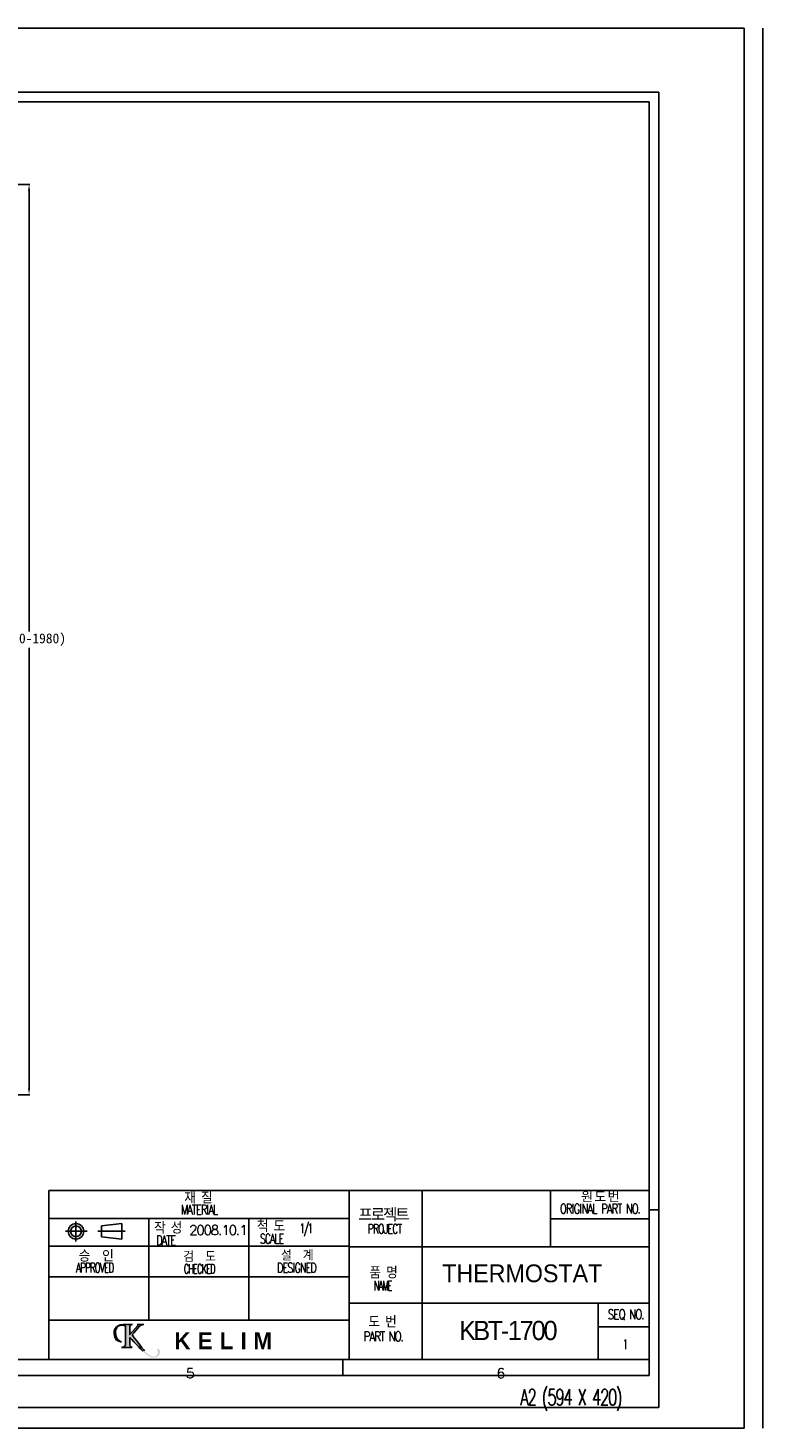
# Model space of a CAD drawing. Extents: x 0 to 1822, y 0 to 1276.
# Tile 6 of 6: x 1151 to 1822, y 0 to 1276. Entities that reach past the tile are written whole.
import ezdxf

# ---------------------------------------------------------------- set-up
doc = ezdxf.new("R2010")
doc.units = 0
doc.layers.get('0').update_dxf_attribs({"linetype": 'CONTINUOUS'})
doc.layers.get('DEFPOINTS').update_dxf_attribs({"linetype": 'CONTINUOUS'})
doc.layers.add('DIM', color=170, linetype='CONTINUOUS')
doc.styles.add('DEFAULT', font='simplex.shx')
doc.dimstyles.new('ISO-25', dxfattribs={"dimscale": 0.6, "dimtxt": 15, "dimasz": 10, "dimexe": 1.25, "dimexo": 1, "dimgap": 5, "dimtad": 0, "dimtih": 1, "dimtoh": 1, "dimdec": 0, "dimtxsty": 'STANDARD', "dimcen": 2.5, "dimclrd": 256, "dimclre": 256, "dimazin": 3, "dimtfac": 1, "dimtdec": 0, "dimtmove": 0, "dimatfit": 3})

# ---------------------------------------------------------------- blocks, each defined once
blk = doc.blocks.new('*D722')
at = {"layer": 'DEFPOINTS', "color": 0, "ltscale": 0.5}
for p in [(1077.8, 1133.7), (1133.2, 303.8), (1152.4, 303.8)]:
    blk.add_point(p, dxfattribs=at)
at = {"layer": 'DIM', "ltscale": 0.5}
for p, q in [((1078.4, 1133.7), (1153.1, 1133.7)), ((1152.4, 1127.7), (1152.4, 726.2)), ((1152.4, 309.8), (1152.4, 711.2)), ((1133.8, 303.8), (1153.1, 303.8))]:
    blk.add_line(p, q, dxfattribs=at)
for points in [[(1151.4, 1127.7), (1153.4, 1127.7), (1152.4, 1133.7)], [(1151.4, 309.8), (1153.4, 309.8), (1152.4, 303.8)]]:
    blk.add_solid(points, dxfattribs=at)
at = {"layer": 'DIM', "color": 0, "ltscale": 0.5, "insert": (1152.4, 718.7), "char_height": 9, "attachment_point": 5}
blk.add_mtext('(1650-1980)', dxfattribs=at)

msp = doc.modelspace()

# ---------------------------------------------------------------- hatches: boundary and pattern name
at = {"ltscale": 0.5}
h = msp.add_hatch(color=256, dxfattribs=at)
edge = h.paths.add_edge_path()
edge.add_spline(control_points=[(1262.7, 64.9), (1260.9, 65.7), (1258.3, 67.9), (1256.3, 70)], knot_values=[0, 0, 0, 0, 1, 1, 1, 1], degree=3, periodic=0)
edge.add_spline(control_points=[(1256.3, 70), (1255.6, 70.7), (1244.4, 82.4), (1244.4, 82.4)], knot_values=[0, 0, 0, 0, 1, 1, 1, 1], degree=3, periodic=0)
edge.add_spline(control_points=[(1244.4, 82.4), (1244.3, 82.5), (1244.2, 82.5), (1244.2, 82.4)], knot_values=[0, 0, 0, 0, 1, 1, 1, 1], degree=3, periodic=0)
edge.add_line((1244.2, 82.4), (1244.2, 76.5))
edge.add_spline(control_points=[(1244.2, 76.5), (1244.2, 76.5), (1244.1, 75.4), (1244.6, 74.6)], knot_values=[0, 0, 0, 0, 1, 1, 1, 1], degree=3, periodic=0)
edge.add_spline(control_points=[(1244.6, 74.6), (1245.3, 73.6), (1246.5, 73.4), (1246.5, 73.4)], knot_values=[0, 0, 0, 0, 1, 1, 1, 1], degree=3, periodic=0)
edge.add_line((1246.5, 73.4), (1236.8, 73.4))
edge.add_spline(control_points=[(1236.8, 73.4), (1236.8, 73.4), (1238.8, 73.8), (1239.6, 74.6)], knot_values=[0, 0, 0, 0, 1, 1, 1, 1], degree=3, periodic=0)
edge.add_spline(control_points=[(1239.6, 74.6), (1240.3, 75.4), (1240.4, 76.1), (1240.4, 76.5)], knot_values=[0, 0, 0, 0, 1, 1, 1, 1], degree=3, periodic=0)
edge.add_spline(control_points=[(1240.4, 76.5), (1240.4, 76.7), (1240.4, 91.6), (1240.4, 91.6)], knot_values=[0, 0, 0, 0, 1, 1, 1, 1], degree=3, periodic=0)
edge.add_spline(control_points=[(1240.4, 91.6), (1240.4, 91.6), (1240.4, 92.5), (1239.9, 93)], knot_values=[0, 0, 0, 0, 1, 1, 1, 1], degree=3, periodic=0)
edge.add_spline(control_points=[(1239.9, 93), (1239.4, 93.5), (1238.8, 93.7), (1238.3, 93.7)], knot_values=[0, 0, 0, 0, 1, 1, 1, 1], degree=3, periodic=0)
edge.add_spline(control_points=[(1238.3, 93.7), (1237.8, 93.8), (1235.5, 94), (1233.8, 92.8)], knot_values=[0, 0, 0, 0, 1, 1, 1, 1], degree=3, periodic=0)
edge.add_spline(control_points=[(1233.8, 92.8), (1232.2, 91.6), (1231.2, 89.9), (1231.2, 87.1)], knot_values=[0, 0, 0, 0, 1, 1, 1, 1], degree=3, periodic=0)
edge.add_spline(control_points=[(1231.2, 87.1), (1231.3, 84.1), (1232.3, 81.9), (1232.9, 81.2)], knot_values=[0, 0, 0, 0, 1, 1, 1, 1], degree=3, periodic=0)
edge.add_spline(control_points=[(1232.9, 81.2), (1233.4, 80.5), (1234.4, 79.4), (1236.7, 78.7)], knot_values=[0, 0, 0, 0, 1, 1, 1, 1], degree=3, periodic=0)
edge.add_spline(control_points=[(1236.7, 78.7), (1236.7, 78.7), (1232.1, 78.2), (1230.5, 82.7)], knot_values=[0, 0, 0, 0, 1, 1, 1, 1], degree=3, periodic=0)
edge.add_spline(control_points=[(1230.5, 82.7), (1229, 87.1), (1230.5, 90.1), (1231.3, 91.1)], knot_values=[0, 0, 0, 0, 1, 1, 1, 1], degree=3, periodic=0)
edge.add_spline(control_points=[(1231.3, 91.1), (1232, 92.2), (1234.3, 94.5), (1238, 94.5)], knot_values=[0, 0, 0, 0, 1, 1, 1, 1], degree=3, periodic=0)
edge.add_spline(control_points=[(1238, 94.5), (1240, 94.5), (1246.6, 94.5), (1246.6, 94.5)], knot_values=[0, 0, 0, 0, 1, 1, 1, 1], degree=3, periodic=0)
edge.add_spline(control_points=[(1246.6, 94.5), (1246.6, 94.5), (1245.5, 94.4), (1245, 93.6)], knot_values=[0, 0, 0, 0, 1, 1, 1, 1], degree=3, periodic=0)
edge.add_spline(control_points=[(1245, 93.6), (1244.4, 92.9), (1244.2, 92.5), (1244.2, 91)], knot_values=[0, 0, 0, 0, 1, 1, 1, 1], degree=3, periodic=0)
edge.add_spline(control_points=[(1244.2, 91), (1244.2, 89.6), (1244.2, 85.3), (1244.2, 85.3)], knot_values=[0, 0, 0, 0, 1, 1, 1, 1], degree=3, periodic=0)
edge.add_spline(control_points=[(1244.2, 85.3), (1244.2, 85.2), (1244.3, 85.1), (1244.3, 85.2)], knot_values=[0, 0, 0, 0, 1, 1, 1, 1], degree=3, periodic=0)
edge.add_line((1244.3, 85.2), (1251.6, 93.3))
edge.add_spline(control_points=[(1251.6, 93.3), (1251.6, 93.3), (1252, 93.6), (1251.8, 94)], knot_values=[0, 0, 0, 0, 1, 1, 1, 1], degree=3, periodic=0)
edge.add_spline(control_points=[(1251.8, 94), (1251.6, 94.4), (1251, 94.5), (1251, 94.5)], knot_values=[0, 0, 0, 0, 1, 1, 1, 1], degree=3, periodic=0)
edge.add_line((1251, 94.5), (1257.1, 94.5))
edge.add_spline(control_points=[(1257.1, 94.5), (1257.1, 94.5), (1255.5, 94.2), (1254.6, 93.7)], knot_values=[0, 0, 0, 0, 1, 1, 1, 1], degree=3, periodic=0)
edge.add_spline(control_points=[(1254.6, 93.7), (1253.7, 93.2), (1253.1, 92.7), (1252.6, 92.2)], knot_values=[0, 0, 0, 0, 1, 1, 1, 1], degree=3, periodic=0)
edge.add_spline(control_points=[(1252.6, 92.2), (1252.1, 91.7), (1247.1, 86.1), (1247, 85.8)], knot_values=[0, 0, 0, 0, 1, 1, 1, 1], degree=3, periodic=0)
edge.add_spline(control_points=[(1247, 85.8), (1246.8, 85.6), (1246.6, 85.4), (1246.6, 84.9)], knot_values=[0, 0, 0, 0, 1, 1, 1, 1], degree=3, periodic=0)
edge.add_spline(control_points=[(1246.6, 84.9), (1246.7, 84.4), (1247.5, 83.4), (1247.7, 83.1)], knot_values=[0, 0, 0, 0, 1, 1, 1, 1], degree=3, periodic=0)
edge.add_spline(control_points=[(1247.7, 83.1), (1247.9, 82.9), (1252.5, 76.9), (1253.3, 75.9)], knot_values=[0, 0, 0, 0, 1, 1, 1, 1], degree=3, periodic=0)
edge.add_spline(control_points=[(1253.3, 75.9), (1254, 74.9), (1256.6, 71.5), (1257.8, 70.2)], knot_values=[0, 0, 0, 0, 1, 1, 1, 1], degree=3, periodic=0)
edge.add_spline(control_points=[(1257.8, 70.2), (1259, 68.9), (1262.6, 65), (1266.2, 65)], knot_values=[0, 0, 0, 0, 1, 1, 1, 1], degree=3, periodic=0)
edge.add_spline(control_points=[(1266.2, 65), (1267.1, 65), (1269.3, 65.2), (1269.9, 68.2)], knot_values=[0, 0, 0, 0, 1, 1, 1, 1], degree=3, periodic=0)
edge.add_spline(control_points=[(1269.9, 68.2), (1270.2, 69.3), (1269.9, 70.1), (1269.6, 70.5)], knot_values=[0, 0, 0, 0, 1, 1, 1, 1], degree=3, periodic=0)
edge.add_spline(control_points=[(1269.6, 70.5), (1269.4, 70.8), (1268.9, 71.1), (1269, 71.5)], knot_values=[0, 0, 0, 0, 1, 1, 1, 1], degree=3, periodic=0)
edge.add_spline(control_points=[(1269, 71.5), (1269.1, 72), (1270.2, 72.5), (1271, 71.7)], knot_values=[0, 0, 0, 0, 1, 1, 1, 1], degree=3, periodic=0)
edge.add_spline(control_points=[(1271, 71.7), (1271.3, 71.3), (1271.8, 70.2), (1271.7, 69.1)], knot_values=[0, 0, 0, 0, 1, 1, 1, 1], degree=3, periodic=0)
edge.add_spline(control_points=[(1271.7, 69.1), (1271.6, 68), (1271.4, 66.8), (1269.7, 65.2)], knot_values=[0, 0, 0, 0, 1, 1, 1, 1], degree=3, periodic=0)
edge.add_spline(control_points=[(1269.7, 65.2), (1267.7, 63.6), (1264.4, 64.2), (1262.7, 64.9)], knot_values=[0, 0, 0, 0, 1, 1, 1, 1], degree=3, periodic=0)

# ---------------------------------------------------------------- linework, layer by layer
at = {"color": 251, "linetype": 'CONTINUOUS'}
for p, q in [((0, 1276.3), (1804.6, 1276.3)), ((0, 1276.3), (1804.6, 1276.3)), ((1804.6, 0), (1804.6, 1276.3)), ((1821.7, 0), (1821.7, 1276.3)), ((0, 0), (1804.6, 0))]:
    msp.add_line(p, q, dxfattribs=at)
at = {"color": 252, "linetype": 'CONTINUOUS'}
for p, q in [((1726.8, 1217.8), (18.6, 1217.8)), ((1726.8, 18.6), (1726.8, 1217.8)), ((1170.5, 62.4), (1170.5, 216.6)), ((1718, 216.6), (1170.5, 216.6)), ((1444.2, 62.4), (1444.2, 216.6)), ((1511, 62.4), (1511, 216.6)), ((1627.8, 165.2), (1627.8, 216.6)), ((1726.8, 198.9), (1718, 198.9)), ((1444.2, 191.1), (1170.5, 191.1)), ((1205.5, 179.3), (1185.7, 179.3)), ((1195.2, 170), (1195.2, 188.4)), ((1239.9, 179.3), (1215.1, 179.3)), ((1218.4, 184.2), (1236.9, 186.3)), ((1218.4, 174.4), (1218.4, 184.2)), ((1236.9, 172.3), (1236.9, 186.3)), ((1261.7, 98.4), (1261.7, 191.1)), ((1352.9, 98.4), (1352.9, 191.1)), ((1718, 190.8), (1627.8, 190.8)), ((1218.4, 174.4), (1236.9, 172.3)), ((1444.2, 165.9), (1170.5, 165.9)), ((1718, 165.2), (1444.2, 165.2)), ((1444.2, 137.7), (1170.5, 137.7)), ((1718, 113.8), (1444.2, 113.8)), ((1671.5, 62.4), (1671.5, 113.8)), ((1444.2, 98.4), (1170.5, 98.4)), ((1718, 92.3), (1671.5, 92.3)), ((1718, 62.4), (42, 62.4)), ((1438.7, 47.8), (1438.7, 62.4)), ((1726.8, 18.6), (18.6, 18.6)), ((1726.8, 18.6), (18.6, 18.6))]:
    msp.add_line(p, q, dxfattribs=at)
at = {"color": 2, "linetype": 'CONTINUOUS'}
for p, q in [((1718, 1209), (27.3, 1209)), ((1718, 1209), (1718, 47.8)), ((1718, 47.8), (27.3, 47.8))]:
    msp.add_line(p, q, dxfattribs=at)
for p, q in [((1244.3, 85.2), (1251.6, 93.3)), ((1251, 94.5), (1257.1, 94.5)), ((1244.2, 82.4), (1244.2, 76.5)), ((1246.5, 73.4), (1236.8, 73.4))]:
    msp.add_line(p, q)
at = {"color": 252, "linetype": 'CONTINUOUS'}
for radius in [7.02, 4.91]:
    msp.add_circle((1195.2, 179.3), radius, dxfattribs=at)
for points in [[(1230.5, 82.7), (1229, 87.1), (1230.5, 90.1), (1231.3, 91.1)], [(1233.8, 92.8), (1232.2, 91.6), (1231.2, 89.9), (1231.2, 87.1)], [(1231.3, 91.1), (1232, 92.2), (1234.3, 94.5), (1238, 94.5)], [(1238.3, 93.7), (1237.8, 93.8), (1235.5, 94), (1233.8, 92.8)], [(1238, 94.5), (1240, 94.5), (1246.6, 94.5), (1246.6, 94.5)], [(1239.9, 93), (1239.4, 93.5), (1238.8, 93.7), (1238.3, 93.7)], [(1240.4, 91.6), (1240.4, 91.6), (1240.4, 92.5), (1239.9, 93)], [(1240.4, 76.5), (1240.4, 76.7), (1240.4, 91.6), (1240.4, 91.6)], [(1245, 93.6), (1244.4, 92.9), (1244.2, 92.5), (1244.2, 91)], [(1244.2, 91), (1244.2, 89.6), (1244.2, 85.3), (1244.2, 85.3)], [(1246.6, 94.5), (1246.6, 94.5), (1245.5, 94.4), (1245, 93.6)], [(1252.6, 92.2), (1252.1, 91.7), (1247.1, 86.1), (1247, 85.8)], [(1251.8, 94), (1251.6, 94.4), (1251, 94.5), (1251, 94.5)], [(1251.6, 93.3), (1251.6, 93.3), (1252, 93.6), (1251.8, 94)], [(1254.6, 93.7), (1253.7, 93.2), (1253.1, 92.7), (1252.6, 92.2)], [(1257.1, 94.5), (1257.1, 94.5), (1255.5, 94.2), (1254.6, 93.7)], [(1236.7, 78.7), (1236.7, 78.7), (1232.1, 78.2), (1230.5, 82.7)], [(1231.2, 87.1), (1231.3, 84.1), (1232.3, 81.9), (1232.9, 81.2)], [(1232.9, 81.2), (1233.4, 80.5), (1234.4, 79.4), (1236.7, 78.7)], [(1244.2, 85.3), (1244.2, 85.2), (1244.3, 85.1), (1244.3, 85.2)], [(1244.4, 82.4), (1244.3, 82.5), (1244.2, 82.5), (1244.2, 82.4)], [(1256.3, 70), (1255.6, 70.7), (1244.4, 82.4), (1244.4, 82.4)], [(1247, 85.8), (1246.8, 85.6), (1246.6, 85.4), (1246.6, 84.9)], [(1246.6, 84.9), (1246.7, 84.4), (1247.5, 83.4), (1247.7, 83.1)], [(1247.7, 83.1), (1247.9, 82.9), (1252.5, 76.9), (1253.3, 75.9)], [(1236.8, 73.4), (1236.8, 73.4), (1238.8, 73.8), (1239.6, 74.6)], [(1239.6, 74.6), (1240.3, 75.4), (1240.4, 76.1), (1240.4, 76.5)], [(1244.2, 76.5), (1244.2, 76.5), (1244.1, 75.4), (1244.6, 74.6)], [(1244.6, 74.6), (1245.3, 73.6), (1246.5, 73.4), (1246.5, 73.4)], [(1253.3, 75.9), (1254, 74.9), (1256.6, 71.5), (1257.8, 70.2)]]:
    msp.add_open_spline(points, degree=3)

# ---------------------------------------------------------------- texts
at = {"color": 252, "linetype": 'CONTINUOUS', "attachment_point": 7, "style": 'DEFAULT'}
for s, insert, char_height, width in [('\\W01.000;\\T0.85;\\fsimplex.shx,bigfont.shx;재 질\\fsimplex.shx,bigfont.shx;', (1294, 204.6), 10.53, 31.235), ('{\\fsimplex.shx,bigfont.shx|b0|i0|c0|p0;\\W0.768;\\T0.81;ORIGINAL PART NO.}', (1636.5, 195.5), 8.775, 89.766), ('{\\fGulim|b0|i0|c129|p50;\\T0.85;원 도 번}', (1655.8, 205.9), 8.775, 42.531), ('\\W00.740;\\T0.81;\\fsimplex.shx,bigfont.shx;MATERIAL\\fsimplex.shx,bigfont.shx;', (1290.9, 194.7), 8.775, 31.235), ('{\\fGulim|b0|i0|c129|p50;\\T0.85;프로젝트}', (1452.7, 188.4), 10.53, 51.421), ('\\W01.000;\\T0.85;\\fsimplex.shx,bigfont.shx;승  인\\fsimplex.shx,bigfont.shx;', (1197.7, 151.6), 10.53, 31.235), ('\\W01.000;\\T0.85;\\fsimplex.shx,bigfont.shx;작 성\\fsimplex.shx,bigfont.shx;', (1266.4, 177.2), 10.53, 31.235), ('\\W01.025;\\T0.85;\\fsimplex.shx,bigfont.shx;2008.10.1', (1298.4, 176), 8.775, 31.235), ('\\W01.000;\\T0.85;\\fsimplex.shx,bigfont.shx;척 도\\fsimplex.shx,bigfont.shx;', (1360.1, 178.8), 10.53, 31.235), ('\\W00.558;\\T0.81;\\fsimplex.shx,bigfont.shx;1/1', (1399.4, 174.7), 8.775, 31.235), ('\\W00.706;\\T0.81;\\fsimplex.shx,bigfont.shx;PROJECT\\fsimplex.shx,bigfont.shx;', (1461.2, 177.2), 8.775, 31.235), ('\\W00.726;\\T0.81;\\fsimplex.shx,bigfont.shx;DATE\\fsimplex.shx,bigfont.shx;', (1268.4, 166.8), 8.775, 31.235), ('\\W00.698;\\T0.81;\\fsimplex.shx,bigfont.shx;SCALE\\fsimplex.shx,bigfont.shx;', (1363, 168.2), 8.775, 31.235), ('\\W01.000;\\T0.85;\\fsimplex.shx,bigfont.shx;검  도\\fsimplex.shx,bigfont.shx;', (1293, 151.4), 9.828, 31.235), ('\\W01.000;\\T0.85;\\fsimplex.shx,bigfont.shx;설  계\\fsimplex.shx,bigfont.shx;', (1382.1, 152.6), 9.828, 31.235), ('{\\fsimplex.shx,bigfont.shx|b0|i0|c0|p0;\\W0.659;\\T0.81;APPROVED }', (1195.2, 141.8), 8.775, 31.235), ('{\\fsimplex.shx,bigfont.shx|b0|i0|c0|p0;\\W0.611;\\T0.81;CHECKED }', (1293.5, 140.7), 8.775, 31.235), ('\\W00.731;\\T0.81;\\fsimplex.shx,bigfont.shx;DESIGNED\\fsimplex.shx,bigfont.shx;', (1378.6, 141.7), 8.775, 31.235), ('\\W01.000;\\T0.85;\\fsimplex.shx,bigfont.shx;품 명\\fsimplex.shx,bigfont.shx;', (1462.8, 136.4), 10.53, 51.421), ('\\W00.613;\\T0.81;\\fsimplex.shx,bigfont.shx;NAME\\fsimplex.shx,bigfont.shx;', (1466.8, 125.4), 8.775, 31.235), ('{\\fsimplex.shx,bigfont.shx|b0|i0|c0|p0;\\W0.774;\\T0.81;PART NO.}', (1457.6, 79.1), 8.775, 40.07), ('\\W01.000;\\T0.85;\\fsimplex.shx,bigfont.shx;도 번\\fsimplex.shx,bigfont.shx;', (1461.9, 91.5), 10.53, 51.421), ('{\\fsimplex.shx,bigfont.shx|b0|i0|c0|p0;\\W0.793;\\T0.81;SEQ NO.}', (1680.1, 98.4), 8.775, 42.341), ('\\W00.439;\\T0.81;\\fsimplex.shx,bigfont.shx;1', (1694.4, 72), 8.775, 31.235), ('\\W01.127;\\T0.94;\\fsimplex.shx,bigfont.shx;5\\fsimplex.shx,bigfont.shx;', (1295.2, 45.5), 8.775, 9.265), ('\\W01.127;\\T0.94;\\fsimplex.shx,bigfont.shx;6\\fsimplex.shx,bigfont.shx;', (1578.4, 45.5), 8.775, 9.265), ('\\W00.682;\\T0.81;\\fsimplex.shx,bigfont.shx;A2 (594 X 420)\\fsimplex.shx,bigfont.shx;', (1600.4, 15.8), 14.625, 124.726)]:
    msp.add_mtext(s, dxfattribs=dict(at, insert=insert, char_height=char_height, width=width))
at = {"attachment_point": 7, "style": 'DEFAULT'}
for s, insert, char_height, width in [('{\\fGulim|b0|i0|c129|p50;THERMOSTAT}', (1529.2, 132.7), 16.2, 163.598), ('{\\fGulim|b0|i0|c129|p50;\\T0.85;KBT-1700}', (1544.6, 79.9), 17.55, 70.57)]:
    msp.add_mtext(s, dxfattribs=dict(at, insert=insert, char_height=char_height, width=width))
at = {"insert": (1285, 87.3), "char_height": 15.483, "width": 140.268, "attachment_point": 1}
msp.add_mtext('{\\f@HYGothic-Extra|b1|i0|c129|p18;\\T1.05;K E L I M}', dxfattribs=at)

# ---------------------------------------------------------------- dimensions: what is measured, and where the dimension line sits
at = {"layer": 'DIM', "ltscale": 0.5}
dim = msp.add_linear_dim(base=(1152.4, 303.8), p1=(1077.8, 1133.7), p2=(1133.2, 303.8), angle=270, text='(1650-1980)', dimstyle='ISO-25', dxfattribs=at)
dim.commit()
dim.dimension.update_dxf_attribs({"geometry": '*D722', "text_midpoint": (1152.4, 718.7), "dimtype": 160})

doc.saveas('drawing.dxf')
